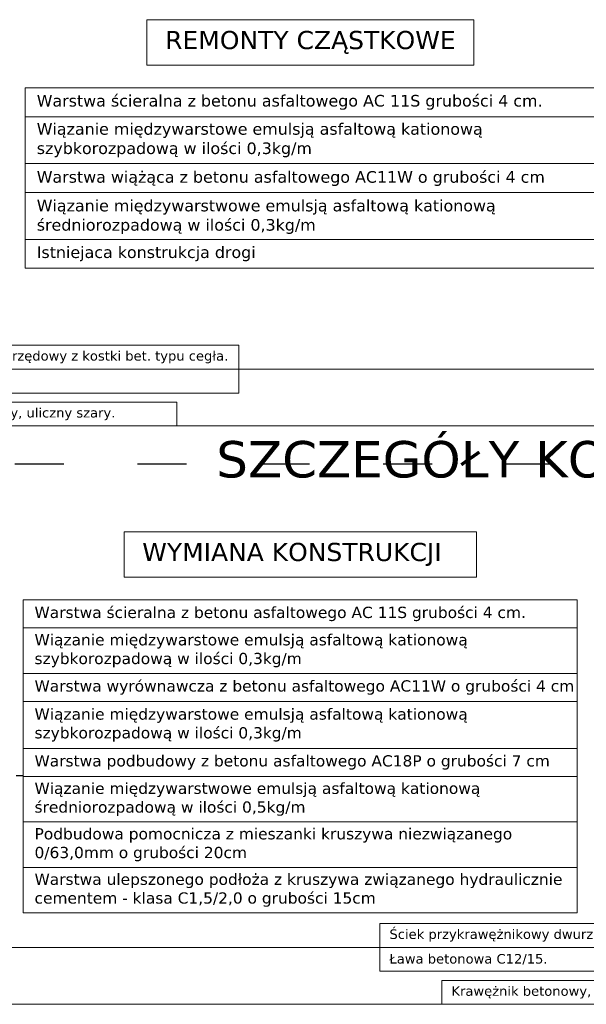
# Model space of a CAD drawing. Header units: millimetres. Extents: x 2422 to 2697, y 999 to 1037.
# Tile 18 of 48: x 2670.13 to 2671.38, y 1002.89 to 1005.06. Entities that reach past the tile are written whole.
import ezdxf

# ---------------------------------------------------------------- set-up
doc = ezdxf.new("R2010")
doc.units = ezdxf.units.MM
doc.linetypes.add('ACAD_ISO03W100', pattern=[30, 12, -18])
doc.layers.add('_JB_Opisowe', color=7, linetype='Continuous', lineweight=0)
doc.layers.add('_SZK-opis_0.2', color=7, linetype='Continuous')
doc.layers.add('TEMP', color=80, linetype='Continuous', plot=False)
doc.styles.add('kuba', font='verdana.ttf', dxfattribs={"height": 0.1})

msp = doc.modelspace()

# ---------------------------------------------------------------- linework, layer by layer
at = {"layer": '_JB_Opisowe'}
for p, q in [((2671.3961, 1004.8417), (2670.1421, 1004.8417)), ((2671.3961, 1004.7388), (2670.1421, 1004.7388)), ((2671.3961, 1004.6752), (2670.1421, 1004.6752)), ((2671.3961, 1004.5723), (2670.1421, 1004.5723)), ((2671.3961, 1004.5087), (2670.1421, 1004.5087)), ((2669.8073, 1004.1621), (2670.4757, 1004.1621)), ((2671.356, 1003.7797), (2670.1379, 1003.7797)), ((2671.356, 1003.718), (2670.1379, 1003.718)), ((2671.356, 1003.618), (2670.1379, 1003.618)), ((2671.356, 1003.5562), (2670.1379, 1003.5562)), ((2671.356, 1003.4533), (2670.1379, 1003.4533)), ((2671.356, 1003.3915), (2670.1379, 1003.3915)), ((2671.356, 1003.2915), (2670.1379, 1003.2915)), ((2671.356, 1003.1915), (2670.1379, 1003.1915)), ((2671.356, 1003.0915), (2670.1379, 1003.0915)), ((2671.0583, 1002.8907), (2671.7267, 1002.8907))]:
    msp.add_line(p, q, dxfattribs=at)
at = {"layer": '_JB_Opisowe', "ltscale": 0.5}
for p, q in [((2669.671, 1004.3396), (2670.612, 1004.3396)), ((2669.671, 1004.2871), (2670.612, 1004.2871)), ((2669.671, 1004.2346), (2670.612, 1004.2346)), ((2670.4757, 1004.2146), (2669.8073, 1004.2146)), ((2670.922, 1003.0682), (2671.863, 1003.0682)), ((2670.922, 1003.0157), (2671.863, 1003.0157)), ((2670.922, 1002.9632), (2671.863, 1002.9632)), ((2671.7267, 1002.9432), (2671.0583, 1002.9432))]:
    msp.add_line(p, q, dxfattribs=at)
at = {"layer": '_JB_Opisowe', "lineweight": 0, "ltscale": 0.02}
for p, q in [((2670.612, 1004.2346), (2670.612, 1004.3396)), ((2670.922, 1002.9632), (2670.922, 1003.0682))]:
    msp.add_line(p, q, dxfattribs=at)
at = {"layer": '_JB_Opisowe', "ltscale": 0.09}
for p, q in [((2670.4757, 1004.1621), (2670.4757, 1004.2146)), ((2670.1379, 1003.7797), (2670.1379, 1003.0915)), ((2671.356, 1003.0915), (2671.356, 1003.7797)), ((2671.0583, 1002.9432), (2671.0583, 1002.8907))]:
    msp.add_line(p, q, dxfattribs=at)
at = {"layer": '_JB_Opisowe', "color": 1, "ltscale": 0.09}
for points in [[(2671.1284, 1004.9553), (2671.1284, 1005.0553), (2670.4099, 1005.0553), (2670.4099, 1004.9553)], [(2671.1346, 1003.8297), (2671.1346, 1003.9297), (2670.3594, 1003.9297), (2670.3594, 1003.8297)]]:
    msp.add_lwpolyline(points, close=True, dxfattribs=at)
at = {"layer": '_JB_Opisowe', "ltscale": 0.09}
for points in [[(2671.3961, 1004.5087), (2671.3961, 1004.9053), (2670.1421, 1004.9053), (2670.1421, 1004.5087)], [(2670.922, 1003.0157), (2669.6227, 1003.0157), (2669.6227, 1003.5649)]]:
    msp.add_lwpolyline(points, dxfattribs=at)
at = {"layer": '_JB_Opisowe', "ltscale": 0.02}
for points in [[(2670.4757, 1004.1621), (2672.1696, 1004.1621), (2672.1696, 1004.844)], [(2671.0583, 1002.8907), (2669.3706, 1002.8907), (2669.3706, 1003.5726)]]:
    msp.add_lwpolyline(points, dxfattribs=at)
at = {"layer": '_JB_Opisowe', "lineweight": 0, "ltscale": 0.02}
msp.add_lwpolyline([(2670.612, 1004.2871), (2671.9175, 1004.2871), (2671.9175, 1004.8363)], dxfattribs=at)
at = {"layer": '_SZK-opis_0.2', "ltscale": 0.09}
msp.add_line((2670.1379, 1003.3931), (2670.122, 1003.3931), dxfattribs=at)
at = {"layer": 'TEMP', "linetype": 'ACAD_ISO03W100', "ltscale": 0.009}
msp.add_lwpolyline([(2676.1671, 1004.078), (2667.4507, 1004.078)], dxfattribs=at)

# ---------------------------------------------------------------- texts
at = {"layer": '_JB_Opisowe', "color": 1, "char_height": 0.04, "attachment_point": 4, "style": 'kuba'}
for s, insert, width in [('\\pxl1,ql;REMONTY CZĄSTKOWE', (2670.4099, 1005.0053), 0.718486), ('\\pxl1,ql;WYMIANA KONSTRUKCJI ', (2670.3594, 1003.8797), 0.775212)]:
    msp.add_mtext(s, dxfattribs=dict(at, insert=insert, width=width))
at = {"layer": '_JB_Opisowe', "style": 'kuba'}
for s, insert, char_height, width, attachment_point in [('\\pxl1,ql;Warstwa ścieralna z betonu asfaltowego AC 11S grubości 4 cm.', (2670.1421, 1004.8735), 0.025433, 1.253948, 4), ('\\pxl1,ql;Wiązanie międzywarstowe emulsją asfaltową kationową szybkorozpadową w ilości 0,3kg/m', (2670.1421, 1004.7903), 0.025433, 1.253948, 4), ('\\pxl1,ql;Warstwa wiążąca z betonu asfaltowego AC11W o grubości 4 cm ', (2670.1421, 1004.706), 0.025433, 1.253948, 4), ('\\pxl1,ql;Wiązanie międzywarstwowe emulsją asfaltową kationową średniorozpadową w ilości 0,3kg/m', (2670.1421, 1004.6218), 0.025433, 1.253948, 4), ('\\pxl1,ql;Istniejaca konstrukcja drogi ', (2670.1421, 1004.5405), 0.025433, 1.253948, 4), ('\\pxl1,ql;Ściek przykrawężnikowy dwurzędowy z kostki bet. typu cegła.', (2670.612, 1004.3133), 0.021, 0.940969, 6), ('SZCZEGÓŁY KONSTRUKCYJNE PRZEKROJU D-D', (2671.8356, 1004.078), 0.08, 12.85858, 5), ('\\pxl1,ql;Warstwa ścieralna z betonu asfaltowego AC 11S grubości 4 cm.', (2670.1379, 1003.7488), 0.024706, 1.218121, 4), ('\\pxl1,ql;Wiązanie międzywarstowe emulsją asfaltową kationową szybkorozpadową w ilości 0,3kg/m', (2670.1379, 1003.668), 0.024706, 1.218121, 4), ('\\pxl1,ql;Warstwa wyrównawcza z betonu asfaltowego AC11W o grubości 4 cm ', (2670.1379, 1003.5871), 0.024706, 1.218121, 4), ('\\pxl1,ql;Wiązanie międzywarstowe emulsją asfaltową kationową szybkorozpadową w ilości 0,3kg/m', (2670.1379, 1003.5047), 0.024706, 1.218121, 4), ('\\pxl1,ql;Warstwa podbudowy z betonu asfaltowego AC18P o grubości 7 cm ', (2670.1379, 1003.4224), 0.024706, 1.218121, 4), ('\\pxl1,ql;Wiązanie międzywarstwowe emulsją asfaltową kationową średniorozpadową w ilości 0,5kg/m', (2670.1379, 1003.3415), 0.024706, 1.218121, 4), ('\\pxl1,ql;Podbudowa pomocnicza z mieszanki kruszywa niezwiązanego 0/63,0mm o grubości 20cm', (2670.1379, 1003.2415), 0.024706, 1.218121, 4), ('\\pxl1,ql;Warstwa ulepszonego podłoża z kruszywa związanego hydraulicznie cementem - klasa C1,5/2,0 o grubości 15cm', (2670.1379, 1003.1415), 0.0247059, 1.218121, 4), ('\\pxl1,ql;Ściek przykrawężnikowy dwurzędowy z kostki bet. typu cegła.', (2671.863, 1003.0419), 0.021, 0.940969, 6), ('\\A1;\\pxi1,ql;Ława betonowa C12/15. ', (2671.863, 1002.9894), 0.021, 0.940969, 6)]:
    msp.add_mtext(s, dxfattribs=dict(at, insert=insert, char_height=char_height, width=width, attachment_point=attachment_point))
at = {"layer": '_JB_Opisowe', "char_height": 0.021, "width": 0.668486, "attachment_point": 4, "rotation": 0, "style": 'kuba'}
for insert in [(2669.8073, 1004.1883), (2671.0583, 1002.9169)]:
    msp.add_mtext('\\pxl1,ql;Krawężnik betonowy, uliczny szary.', dxfattribs=dict(at, insert=insert))

doc.saveas('drawing.dxf')
